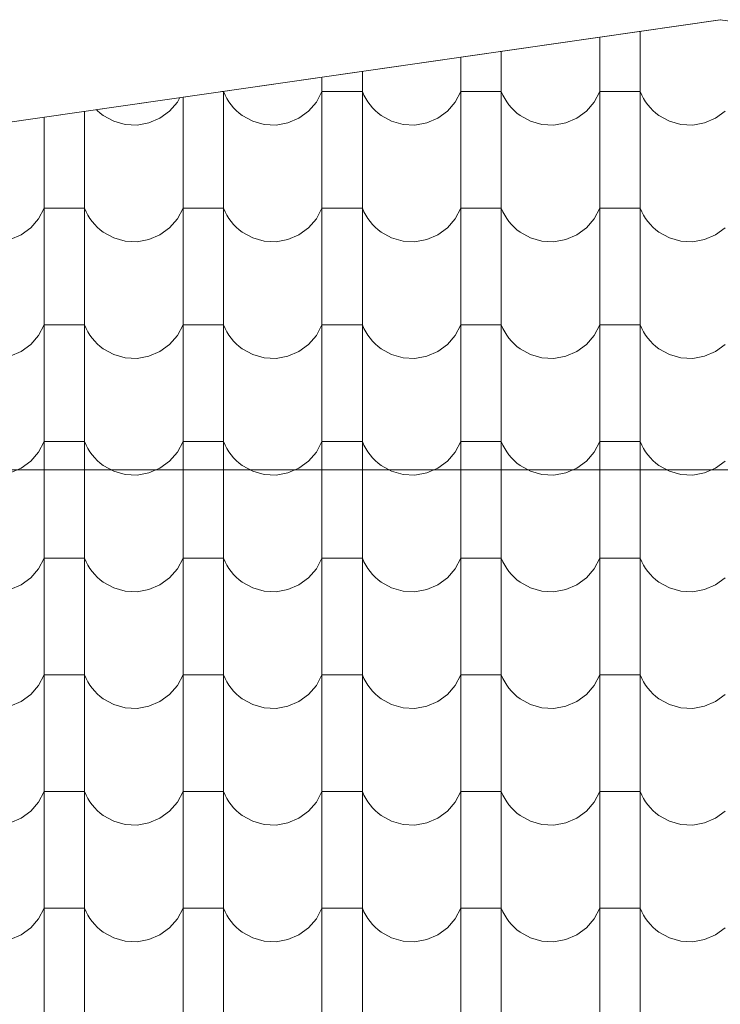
# Model space of a CAD drawing. Header units: millimetres. Extents: x -68772 to 137055, y -73300 to 19650.
# Tile 100 of 212: x 69858 to 70940, y -60535 to -59016. Entities that reach past the tile are written whole.
import ezdxf

# ---------------------------------------------------------------- set-up
doc = ezdxf.new("R2010")
doc.units = ezdxf.units.MM
doc.header["$MEASUREMENT"] = 0
for name, color, linetype, lineweight in [('Nowe_440-K Belki_Nr_pióra__1', 7, 'Continuous', 18), ('Nowe_810-G Ogólne_Nr_pióra__1', 7, 'Continuous', 18), ('Nowe_810-G Ogólne_Nr_pióra__26', 13, 'Continuous', 18)]:
    doc.layers.add(name, color=color, linetype=linetype, lineweight=lineweight)

# ---------------------------------------------------------------- blocks, each defined once
blk = doc.blocks.new('*X52')
at = {"layer": 'Nowe_810-G Ogólne_Nr_pióra__26', "color": 13, "linetype": 'Continuous', "lineweight": 18}
for p, q in [((70753.8, -59042.5), (70753.8, -59056.4)), ((70816.2, -59033.5), (70816.2, -59056.4)), ((70753.8, -59056.4), (70753.8, -59236.4)), ((70816.2, -59056.4), (70816.2, -59236.4)), ((70539.3, -59073.4), (70539.3, -59236.4)), ((70601.7, -59064.4), (70601.7, -59236.4)), ((70324.8, -59104.3), (70324.8, -59236.4)), ((70387.2, -59095.3), (70387.2, -59236.4)), ((70101.6, -59142.9), (70105.3, -59136)), ((70110.3, -59135.3), (70110.3, -59236.4)), ((70172.7, -59126.6), (70170.1, -59126.6)), ((70172.7, -59126.3), (70172.7, -59236.4)), ((70172.7, -59126.6), (70175.1, -59132.1)), ((70175.1, -59132.1), (70177.9, -59137.3)), ((70177.9, -59137.3), (70181, -59142.3)), ((70316.1, -59142.9), (70324.8, -59126.6)), ((70356, -59126.6), (70324.8, -59126.6)), ((70387.2, -59126.6), (70356, -59126.6)), ((70387.2, -59126.6), (70389.6, -59132.1)), ((70389.6, -59132.1), (70392.4, -59137.3)), ((70392.4, -59137.3), (70395.5, -59142.3)), ((70530.6, -59142.9), (70539.3, -59126.6)), ((70570.5, -59126.6), (70539.3, -59126.6)), ((70601.7, -59126.6), (70570.5, -59126.6)), ((70601.7, -59126.6), (70604.1, -59132.1)), ((70604.1, -59132.1), (70606.9, -59137.3)), ((70606.9, -59137.3), (70610, -59142.3)), ((70745.1, -59142.9), (70753.8, -59126.6)), ((70785, -59126.6), (70753.8, -59126.6)), ((70816.2, -59126.6), (70785, -59126.6)), ((70816.2, -59126.6), (70818.6, -59132.1)), ((70818.6, -59132.1), (70821.4, -59137.3)), ((70821.4, -59137.3), (70824.5, -59142.3)), ((69976.6, -59154.5), (69977.9, -59155.9)), ((70089.5, -59156.9), (70101.6, -59142.9)), ((70181, -59142.3), (70184.5, -59147.1)), ((70184.5, -59147.1), (70188.3, -59151.6)), ((70188.3, -59151.6), (70192.4, -59155.9)), ((70304, -59156.9), (70316.1, -59142.9)), ((70395.5, -59142.3), (70399, -59147.1)), ((70399, -59147.1), (70402.8, -59151.6)), ((70402.8, -59151.6), (70406.9, -59155.9)), ((70518.5, -59156.9), (70530.6, -59142.9)), ((70610, -59142.3), (70613.5, -59147.1)), ((70613.5, -59147.1), (70617.3, -59151.6)), ((70617.3, -59151.6), (70621.4, -59155.9)), ((70733, -59156.9), (70745.1, -59142.9)), ((70824.5, -59142.3), (70828, -59147.1)), ((70828, -59147.1), (70831.8, -59151.6)), ((70831.8, -59151.6), (70835.9, -59155.9)), ((69895.8, -59166.2), (69895.8, -59236.4)), ((69958.2, -59157.2), (69958.2, -59236.4)), ((69977.9, -59155.9), (69982.4, -59159.8)), ((69982.4, -59159.8), (69987.1, -59163.4)), ((69987.1, -59163.4), (70003.3, -59172.3)), ((70057.6, -59175), (70074.6, -59167.7)), ((70074.6, -59167.7), (70089.5, -59156.9)), ((70192.4, -59155.9), (70196.9, -59159.8)), ((70196.9, -59159.8), (70201.6, -59163.4)), ((70201.6, -59163.4), (70217.8, -59172.3)), ((70272.1, -59175), (70289.1, -59167.7)), ((70289.1, -59167.7), (70304, -59156.9)), ((70406.9, -59155.9), (70411.4, -59159.8)), ((70411.4, -59159.8), (70416.1, -59163.4)), ((70416.1, -59163.4), (70432.3, -59172.3)), ((70486.6, -59175), (70503.6, -59167.7)), ((70503.6, -59167.7), (70518.5, -59156.9)), ((70621.4, -59155.9), (70625.9, -59159.8)), ((70625.9, -59159.8), (70630.6, -59163.4)), ((70630.6, -59163.4), (70646.8, -59172.3)), ((70701.1, -59175), (70718.1, -59167.7)), ((70718.1, -59167.7), (70733, -59156.9)), ((70835.9, -59155.9), (70840.4, -59159.8)), ((70840.4, -59159.8), (70845.1, -59163.4)), ((70845.1, -59163.4), (70861.3, -59172.3)), ((70915.6, -59175), (70932.6, -59167.7)), ((70932.6, -59167.7), (70947.5, -59156.9)), ((70003.3, -59172.3), (70021, -59177.3)), ((70021, -59177.3), (70039.4, -59178.2)), ((70039.4, -59178.2), (70057.6, -59175)), ((70217.8, -59172.3), (70235.5, -59177.3)), ((70235.5, -59177.3), (70253.9, -59178.2)), ((70253.9, -59178.2), (70272.1, -59175)), ((70432.3, -59172.3), (70450, -59177.3)), ((70450, -59177.3), (70468.4, -59178.2)), ((70468.4, -59178.2), (70486.6, -59175)), ((70646.8, -59172.3), (70664.5, -59177.3)), ((70664.5, -59177.3), (70682.9, -59178.2)), ((70682.9, -59178.2), (70701.1, -59175)), ((70861.3, -59172.3), (70879, -59177.3)), ((70879, -59177.3), (70897.4, -59178.2)), ((70897.4, -59178.2), (70915.6, -59175)), ((69895.8, -59236.4), (69895.8, -59416.5)), ((69958.2, -59236.4), (69958.2, -59416.5)), ((70110.3, -59236.4), (70110.3, -59416.5)), ((70172.7, -59236.4), (70172.7, -59416.5)), ((70324.8, -59236.4), (70324.8, -59416.5)), ((70387.2, -59236.4), (70387.2, -59416.5)), ((70539.3, -59236.4), (70539.3, -59416.5)), ((70601.7, -59236.4), (70601.7, -59416.5)), ((70753.8, -59236.4), (70753.8, -59416.5)), ((70816.2, -59236.4), (70816.2, -59416.5)), ((69887.1, -59323), (69895.8, -59306.7)), ((69927, -59306.7), (69895.8, -59306.7)), ((69958.2, -59306.7), (69927, -59306.7)), ((69958.2, -59306.7), (69960.6, -59312.1)), ((69960.6, -59312.1), (69963.4, -59317.4)), ((69963.4, -59317.4), (69966.5, -59322.4)), ((70101.6, -59323), (70110.3, -59306.7)), ((70141.5, -59306.7), (70110.3, -59306.7)), ((70172.7, -59306.7), (70141.5, -59306.7)), ((70172.7, -59306.7), (70175.1, -59312.1)), ((70175.1, -59312.1), (70177.9, -59317.4)), ((70177.9, -59317.4), (70181, -59322.4)), ((70316.1, -59323), (70324.8, -59306.7)), ((70356, -59306.7), (70324.8, -59306.7)), ((70387.2, -59306.7), (70356, -59306.7)), ((70387.2, -59306.7), (70389.6, -59312.1)), ((70389.6, -59312.1), (70392.4, -59317.4)), ((70392.4, -59317.4), (70395.5, -59322.4)), ((70530.6, -59323), (70539.3, -59306.7)), ((70570.5, -59306.7), (70539.3, -59306.7)), ((70601.7, -59306.7), (70570.5, -59306.7)), ((70601.7, -59306.7), (70604.1, -59312.1)), ((70604.1, -59312.1), (70606.9, -59317.4)), ((70606.9, -59317.4), (70610, -59322.4)), ((70745.1, -59323), (70753.8, -59306.7)), ((70785, -59306.7), (70753.8, -59306.7)), ((70816.2, -59306.7), (70785, -59306.7)), ((70816.2, -59306.7), (70818.6, -59312.1)), ((70818.6, -59312.1), (70821.4, -59317.4)), ((70821.4, -59317.4), (70824.5, -59322.4)), ((69875, -59336.9), (69887.1, -59323)), ((69966.5, -59322.4), (69970, -59327.2)), ((69970, -59327.2), (69973.8, -59331.7)), ((69973.8, -59331.7), (69977.9, -59335.9)), ((69977.9, -59335.9), (69982.4, -59339.8)), ((70089.5, -59336.9), (70101.6, -59323)), ((70181, -59322.4), (70184.5, -59327.2)), ((70184.5, -59327.2), (70188.3, -59331.7)), ((70188.3, -59331.7), (70192.4, -59335.9)), ((70192.4, -59335.9), (70196.9, -59339.8)), ((70304, -59336.9), (70316.1, -59323)), ((70395.5, -59322.4), (70399, -59327.2)), ((70399, -59327.2), (70402.8, -59331.7)), ((70402.8, -59331.7), (70406.9, -59335.9)), ((70406.9, -59335.9), (70411.4, -59339.8)), ((70518.5, -59336.9), (70530.6, -59323)), ((70610, -59322.4), (70613.5, -59327.2)), ((70613.5, -59327.2), (70617.3, -59331.7)), ((70617.3, -59331.7), (70621.4, -59335.9)), ((70621.4, -59335.9), (70625.9, -59339.8)), ((70733, -59336.9), (70745.1, -59323)), ((70824.5, -59322.4), (70828, -59327.2)), ((70828, -59327.2), (70831.8, -59331.7)), ((70831.8, -59331.7), (70835.9, -59335.9)), ((70835.9, -59335.9), (70840.4, -59339.8)), ((69843.1, -59355), (69860.1, -59347.8)), ((69860.1, -59347.8), (69875, -59336.9)), ((69982.4, -59339.8), (69987.1, -59343.4)), ((69987.1, -59343.4), (70003.3, -59352.3)), ((70057.6, -59355), (70074.6, -59347.8)), ((70074.6, -59347.8), (70089.5, -59336.9)), ((70196.9, -59339.8), (70201.6, -59343.4)), ((70201.6, -59343.4), (70217.8, -59352.3)), ((70272.1, -59355), (70289.1, -59347.8)), ((70289.1, -59347.8), (70304, -59336.9)), ((70411.4, -59339.8), (70416.1, -59343.4)), ((70416.1, -59343.4), (70432.3, -59352.3)), ((70486.6, -59355), (70503.6, -59347.8)), ((70503.6, -59347.8), (70518.5, -59336.9)), ((70625.9, -59339.8), (70630.6, -59343.4)), ((70630.6, -59343.4), (70646.8, -59352.3)), ((70701.1, -59355), (70718.1, -59347.8)), ((70718.1, -59347.8), (70733, -59336.9)), ((70840.4, -59339.8), (70845.1, -59343.4)), ((70845.1, -59343.4), (70861.3, -59352.3)), ((70915.6, -59355), (70932.6, -59347.8)), ((70932.6, -59347.8), (70947.5, -59336.9)), ((70003.3, -59352.3), (70021, -59357.3)), ((70021, -59357.3), (70039.4, -59358.3)), ((70039.4, -59358.3), (70057.6, -59355)), ((70217.8, -59352.3), (70235.5, -59357.3)), ((70235.5, -59357.3), (70253.9, -59358.3)), ((70253.9, -59358.3), (70272.1, -59355)), ((70432.3, -59352.3), (70450, -59357.3)), ((70450, -59357.3), (70468.4, -59358.3)), ((70468.4, -59358.3), (70486.6, -59355)), ((70646.8, -59352.3), (70664.5, -59357.3)), ((70664.5, -59357.3), (70682.9, -59358.3)), ((70682.9, -59358.3), (70701.1, -59355)), ((70861.3, -59352.3), (70879, -59357.3)), ((70879, -59357.3), (70897.4, -59358.3)), ((70897.4, -59358.3), (70915.6, -59355)), ((69895.8, -59416.5), (69895.8, -59596.6)), ((69958.2, -59416.5), (69958.2, -59596.6)), ((70110.3, -59416.5), (70110.3, -59596.6)), ((70172.7, -59416.5), (70172.7, -59596.6)), ((70324.8, -59416.5), (70324.8, -59596.6)), ((70387.2, -59416.5), (70387.2, -59596.6)), ((70539.3, -59416.5), (70539.3, -59596.6)), ((70601.7, -59416.5), (70601.7, -59596.6)), ((70753.8, -59416.5), (70753.8, -59596.6)), ((70816.2, -59416.5), (70816.2, -59596.6)), ((69887.1, -59503), (69895.8, -59486.7)), ((69927, -59486.7), (69895.8, -59486.7)), ((69958.2, -59486.7), (69927, -59486.7)), ((69958.2, -59486.7), (69960.6, -59492.2)), ((70101.6, -59503), (70110.3, -59486.7)), ((70141.5, -59486.7), (70110.3, -59486.7)), ((70172.7, -59486.7), (70141.5, -59486.7)), ((70172.7, -59486.7), (70175.1, -59492.2)), ((70316.1, -59503), (70324.8, -59486.7)), ((70356, -59486.7), (70324.8, -59486.7)), ((70387.2, -59486.7), (70356, -59486.7)), ((70387.2, -59486.7), (70389.6, -59492.2)), ((70530.6, -59503), (70539.3, -59486.7)), ((70570.5, -59486.7), (70539.3, -59486.7)), ((70601.7, -59486.7), (70570.5, -59486.7)), ((70601.7, -59486.7), (70604.1, -59492.2)), ((70745.1, -59503), (70753.8, -59486.7)), ((70785, -59486.7), (70753.8, -59486.7)), ((70816.2, -59486.7), (70785, -59486.7)), ((70816.2, -59486.7), (70818.6, -59492.2)), ((69875, -59517), (69887.1, -59503)), ((69960.6, -59492.2), (69963.4, -59497.4)), ((69963.4, -59497.4), (69966.5, -59502.4)), ((69966.5, -59502.4), (69970, -59507.2)), ((70089.5, -59517), (70101.6, -59503)), ((70175.1, -59492.2), (70177.9, -59497.4)), ((70177.9, -59497.4), (70181, -59502.4)), ((70181, -59502.4), (70184.5, -59507.2)), ((70304, -59517), (70316.1, -59503)), ((70389.6, -59492.2), (70392.4, -59497.4)), ((70392.4, -59497.4), (70395.5, -59502.4)), ((70395.5, -59502.4), (70399, -59507.2)), ((70518.5, -59517), (70530.6, -59503)), ((70604.1, -59492.2), (70606.9, -59497.4)), ((70606.9, -59497.4), (70610, -59502.4)), ((70610, -59502.4), (70613.5, -59507.2)), ((70733, -59517), (70745.1, -59503)), ((70818.6, -59492.2), (70821.4, -59497.4)), ((70821.4, -59497.4), (70824.5, -59502.4)), ((70824.5, -59502.4), (70828, -59507.2)), ((69860.1, -59527.8), (69875, -59517)), ((69970, -59507.2), (69973.8, -59511.7)), ((69973.8, -59511.7), (69977.9, -59516)), ((69977.9, -59516), (69982.4, -59519.9)), ((70074.6, -59527.8), (70089.5, -59517)), ((70184.5, -59507.2), (70188.3, -59511.7)), ((70188.3, -59511.7), (70192.4, -59516)), ((70192.4, -59516), (70196.9, -59519.9)), ((70289.1, -59527.8), (70304, -59517)), ((70399, -59507.2), (70402.8, -59511.7)), ((70402.8, -59511.7), (70406.9, -59516)), ((70406.9, -59516), (70411.4, -59519.9)), ((70503.6, -59527.8), (70518.5, -59517)), ((70613.5, -59507.2), (70617.3, -59511.7)), ((70617.3, -59511.7), (70621.4, -59516)), ((70621.4, -59516), (70625.9, -59519.9)), ((70718.1, -59527.8), (70733, -59517)), ((70828, -59507.2), (70831.8, -59511.7)), ((70831.8, -59511.7), (70835.9, -59516)), ((70835.9, -59516), (70840.4, -59519.9)), ((70932.6, -59527.8), (70947.5, -59517)), ((69843.1, -59535.1), (69860.1, -59527.8)), ((69982.4, -59519.9), (69987.1, -59523.5)), ((69987.1, -59523.5), (70003.3, -59532.4)), ((70003.3, -59532.4), (70021, -59537.4)), ((70057.6, -59535.1), (70074.6, -59527.8)), ((70196.9, -59519.9), (70201.6, -59523.5)), ((70201.6, -59523.5), (70217.8, -59532.4)), ((70217.8, -59532.4), (70235.5, -59537.4)), ((70272.1, -59535.1), (70289.1, -59527.8)), ((70411.4, -59519.9), (70416.1, -59523.5)), ((70416.1, -59523.5), (70432.3, -59532.4)), ((70432.3, -59532.4), (70450, -59537.4)), ((70486.6, -59535.1), (70503.6, -59527.8)), ((70625.9, -59519.9), (70630.6, -59523.5)), ((70630.6, -59523.5), (70646.8, -59532.4)), ((70646.8, -59532.4), (70664.5, -59537.4)), ((70701.1, -59535.1), (70718.1, -59527.8)), ((70840.4, -59519.9), (70845.1, -59523.5)), ((70845.1, -59523.5), (70861.3, -59532.4)), ((70861.3, -59532.4), (70879, -59537.4)), ((70915.6, -59535.1), (70932.6, -59527.8)), ((70021, -59537.4), (70039.4, -59538.3)), ((70039.4, -59538.3), (70057.6, -59535.1)), ((70235.5, -59537.4), (70253.9, -59538.3)), ((70253.9, -59538.3), (70272.1, -59535.1)), ((70450, -59537.4), (70468.4, -59538.3)), ((70468.4, -59538.3), (70486.6, -59535.1)), ((70664.5, -59537.4), (70682.9, -59538.3)), ((70682.9, -59538.3), (70701.1, -59535.1)), ((70879, -59537.4), (70897.4, -59538.3)), ((70897.4, -59538.3), (70915.6, -59535.1)), ((69895.8, -59596.6), (69895.8, -59776.6)), ((69958.2, -59596.6), (69958.2, -59776.6)), ((70110.3, -59596.6), (70110.3, -59776.6)), ((70172.7, -59596.6), (70172.7, -59776.6)), ((70324.8, -59596.6), (70324.8, -59776.6)), ((70387.2, -59596.6), (70387.2, -59776.6)), ((70539.3, -59596.6), (70539.3, -59776.6)), ((70601.7, -59596.6), (70601.7, -59776.6)), ((70753.8, -59596.6), (70753.8, -59776.6)), ((70816.2, -59596.6), (70816.2, -59776.6)), ((69887.1, -59683.1), (69895.8, -59666.8)), ((69927, -59666.8), (69895.8, -59666.8)), ((69958.2, -59666.8), (69927, -59666.8)), ((69958.2, -59666.8), (69960.6, -59672.2)), ((70101.6, -59683.1), (70110.3, -59666.8)), ((70141.5, -59666.8), (70110.3, -59666.8)), ((70172.7, -59666.8), (70141.5, -59666.8)), ((70172.7, -59666.8), (70175.1, -59672.2)), ((70316.1, -59683.1), (70324.8, -59666.8)), ((70356, -59666.8), (70324.8, -59666.8)), ((70387.2, -59666.8), (70356, -59666.8)), ((70387.2, -59666.8), (70389.6, -59672.2)), ((70530.6, -59683.1), (70539.3, -59666.8)), ((70570.5, -59666.8), (70539.3, -59666.8)), ((70601.7, -59666.8), (70570.5, -59666.8)), ((70601.7, -59666.8), (70604.1, -59672.2)), ((70745.1, -59683.1), (70753.8, -59666.8)), ((70785, -59666.8), (70753.8, -59666.8)), ((70816.2, -59666.8), (70785, -59666.8)), ((70816.2, -59666.8), (70818.6, -59672.2)), ((69875, -59697), (69887.1, -59683.1)), ((69960.6, -59672.2), (69963.4, -59677.5)), ((69963.4, -59677.5), (69966.5, -59682.5)), ((69966.5, -59682.5), (69970, -59687.3)), ((70089.5, -59697), (70101.6, -59683.1)), ((70175.1, -59672.2), (70177.9, -59677.5)), ((70177.9, -59677.5), (70181, -59682.5)), ((70181, -59682.5), (70184.5, -59687.3)), ((70304, -59697), (70316.1, -59683.1)), ((70389.6, -59672.2), (70392.4, -59677.5)), ((70392.4, -59677.5), (70395.5, -59682.5)), ((70395.5, -59682.5), (70399, -59687.3)), ((70518.5, -59697), (70530.6, -59683.1)), ((70604.1, -59672.2), (70606.9, -59677.5)), ((70606.9, -59677.5), (70610, -59682.5)), ((70610, -59682.5), (70613.5, -59687.3)), ((70733, -59697), (70745.1, -59683.1)), ((70818.6, -59672.2), (70821.4, -59677.5)), ((70821.4, -59677.5), (70824.5, -59682.5)), ((70824.5, -59682.5), (70828, -59687.3)), ((69860.1, -59707.9), (69875, -59697)), ((69970, -59687.3), (69973.8, -59691.8)), ((69973.8, -59691.8), (69977.9, -59696)), ((69977.9, -59696), (69982.4, -59699.9)), ((69982.4, -59699.9), (69987.1, -59703.5)), ((70074.6, -59707.9), (70089.5, -59697)), ((70184.5, -59687.3), (70188.3, -59691.8)), ((70188.3, -59691.8), (70192.4, -59696)), ((70192.4, -59696), (70196.9, -59699.9)), ((70196.9, -59699.9), (70201.6, -59703.5)), ((70289.1, -59707.9), (70304, -59697)), ((70399, -59687.3), (70402.8, -59691.8)), ((70402.8, -59691.8), (70406.9, -59696)), ((70406.9, -59696), (70411.4, -59699.9)), ((70411.4, -59699.9), (70416.1, -59703.5)), ((70503.6, -59707.9), (70518.5, -59697)), ((70613.5, -59687.3), (70617.3, -59691.8)), ((70617.3, -59691.8), (70621.4, -59696)), ((70621.4, -59696), (70625.9, -59699.9)), ((70625.9, -59699.9), (70630.6, -59703.5)), ((70718.1, -59707.9), (70733, -59697)), ((70828, -59687.3), (70831.8, -59691.8)), ((70831.8, -59691.8), (70835.9, -59696)), ((70835.9, -59696), (70840.4, -59699.9)), ((70840.4, -59699.9), (70845.1, -59703.5)), ((70932.6, -59707.9), (70947.5, -59697)), ((69843.1, -59715.1), (69860.1, -59707.9)), ((69987.1, -59703.5), (70003.3, -59712.4)), ((70003.3, -59712.4), (70021, -59717.4)), ((70039.4, -59718.4), (70057.6, -59715.1)), ((70057.6, -59715.1), (70074.6, -59707.9)), ((70201.6, -59703.5), (70217.8, -59712.4)), ((70217.8, -59712.4), (70235.5, -59717.4)), ((70253.9, -59718.4), (70272.1, -59715.1)), ((70272.1, -59715.1), (70289.1, -59707.9)), ((70416.1, -59703.5), (70432.3, -59712.4)), ((70432.3, -59712.4), (70450, -59717.4)), ((70468.4, -59718.4), (70486.6, -59715.1)), ((70486.6, -59715.1), (70503.6, -59707.9)), ((70630.6, -59703.5), (70646.8, -59712.4)), ((70646.8, -59712.4), (70664.5, -59717.4)), ((70682.9, -59718.4), (70701.1, -59715.1)), ((70701.1, -59715.1), (70718.1, -59707.9)), ((70845.1, -59703.5), (70861.3, -59712.4)), ((70861.3, -59712.4), (70879, -59717.4)), ((70897.4, -59718.4), (70915.6, -59715.1)), ((70915.6, -59715.1), (70932.6, -59707.9)), ((70021, -59717.4), (70039.4, -59718.4)), ((70235.5, -59717.4), (70253.9, -59718.4)), ((70450, -59717.4), (70468.4, -59718.4)), ((70664.5, -59717.4), (70682.9, -59718.4)), ((70879, -59717.4), (70897.4, -59718.4)), ((69895.8, -59776.6), (69895.8, -59956.6)), ((69958.2, -59776.6), (69958.2, -59956.6)), ((70110.3, -59776.6), (70110.3, -59956.6)), ((70172.7, -59776.6), (70172.7, -59956.6)), ((70324.8, -59776.6), (70324.8, -59956.6)), ((70387.2, -59776.6), (70387.2, -59956.6)), ((70539.3, -59776.6), (70539.3, -59956.6)), ((70601.7, -59776.6), (70601.7, -59956.6)), ((70753.8, -59776.6), (70753.8, -59956.6)), ((70816.2, -59776.6), (70816.2, -59956.6)), ((69887.1, -59863.1), (69895.8, -59846.8)), ((69927, -59846.8), (69895.8, -59846.8)), ((69958.2, -59846.8), (69927, -59846.8)), ((69958.2, -59846.8), (69960.6, -59852.3)), ((69960.6, -59852.3), (69963.4, -59857.5)), ((70101.6, -59863.1), (70110.3, -59846.8)), ((70141.5, -59846.8), (70110.3, -59846.8)), ((70172.7, -59846.8), (70141.5, -59846.8)), ((70172.7, -59846.8), (70175.1, -59852.3)), ((70175.1, -59852.3), (70177.9, -59857.5)), ((70316.1, -59863.1), (70324.8, -59846.8)), ((70356, -59846.8), (70324.8, -59846.8)), ((70387.2, -59846.8), (70356, -59846.8)), ((70387.2, -59846.8), (70389.6, -59852.3)), ((70389.6, -59852.3), (70392.4, -59857.5)), ((70530.6, -59863.1), (70539.3, -59846.8)), ((70570.5, -59846.8), (70539.3, -59846.8)), ((70601.7, -59846.8), (70570.5, -59846.8)), ((70601.7, -59846.8), (70604.1, -59852.3)), ((70604.1, -59852.3), (70606.9, -59857.5)), ((70745.1, -59863.1), (70753.8, -59846.8)), ((70785, -59846.8), (70753.8, -59846.8)), ((70816.2, -59846.8), (70785, -59846.8)), ((70816.2, -59846.8), (70818.6, -59852.3)), ((70818.6, -59852.3), (70821.4, -59857.5)), ((69875, -59877.1), (69887.1, -59863.1)), ((69963.4, -59857.5), (69966.5, -59862.5)), ((69966.5, -59862.5), (69970, -59867.3)), ((69970, -59867.3), (69973.8, -59871.8)), ((70089.5, -59877.1), (70101.6, -59863.1)), ((70177.9, -59857.5), (70181, -59862.5)), ((70181, -59862.5), (70184.5, -59867.3)), ((70184.5, -59867.3), (70188.3, -59871.8)), ((70304, -59877.1), (70316.1, -59863.1)), ((70392.4, -59857.5), (70395.5, -59862.5)), ((70395.5, -59862.5), (70399, -59867.3)), ((70399, -59867.3), (70402.8, -59871.8)), ((70518.5, -59877.1), (70530.6, -59863.1)), ((70606.9, -59857.5), (70610, -59862.5)), ((70610, -59862.5), (70613.5, -59867.3)), ((70613.5, -59867.3), (70617.3, -59871.8)), ((70733, -59877.1), (70745.1, -59863.1)), ((70821.4, -59857.5), (70824.5, -59862.5)), ((70824.5, -59862.5), (70828, -59867.3)), ((70828, -59867.3), (70831.8, -59871.8)), ((69860.1, -59887.9), (69875, -59877.1)), ((69973.8, -59871.8), (69977.9, -59876.1)), ((69977.9, -59876.1), (69982.4, -59880)), ((69982.4, -59880), (69987.1, -59883.6)), ((69987.1, -59883.6), (70003.3, -59892.5)), ((70074.6, -59887.9), (70089.5, -59877.1)), ((70188.3, -59871.8), (70192.4, -59876.1)), ((70192.4, -59876.1), (70196.9, -59880)), ((70196.9, -59880), (70201.6, -59883.6)), ((70201.6, -59883.6), (70217.8, -59892.5)), ((70289.1, -59887.9), (70304, -59877.1)), ((70402.8, -59871.8), (70406.9, -59876.1)), ((70406.9, -59876.1), (70411.4, -59880)), ((70411.4, -59880), (70416.1, -59883.6)), ((70416.1, -59883.6), (70432.3, -59892.5)), ((70503.6, -59887.9), (70518.5, -59877.1)), ((70617.3, -59871.8), (70621.4, -59876.1)), ((70621.4, -59876.1), (70625.9, -59880)), ((70625.9, -59880), (70630.6, -59883.6)), ((70630.6, -59883.6), (70646.8, -59892.5)), ((70718.1, -59887.9), (70733, -59877.1)), ((70831.8, -59871.8), (70835.9, -59876.1)), ((70835.9, -59876.1), (70840.4, -59880)), ((70840.4, -59880), (70845.1, -59883.6)), ((70845.1, -59883.6), (70861.3, -59892.5)), ((70932.6, -59887.9), (70947.5, -59877.1)), ((69843.1, -59895.2), (69860.1, -59887.9)), ((70003.3, -59892.5), (70021, -59897.5)), ((70021, -59897.5), (70039.4, -59898.4)), ((70039.4, -59898.4), (70057.6, -59895.2)), ((70057.6, -59895.2), (70074.6, -59887.9)), ((70217.8, -59892.5), (70235.5, -59897.5)), ((70235.5, -59897.5), (70253.9, -59898.4)), ((70253.9, -59898.4), (70272.1, -59895.2)), ((70272.1, -59895.2), (70289.1, -59887.9)), ((70432.3, -59892.5), (70450, -59897.5)), ((70450, -59897.5), (70468.4, -59898.4)), ((70468.4, -59898.4), (70486.6, -59895.2)), ((70486.6, -59895.2), (70503.6, -59887.9)), ((70646.8, -59892.5), (70664.5, -59897.5)), ((70664.5, -59897.5), (70682.9, -59898.4)), ((70682.9, -59898.4), (70701.1, -59895.2)), ((70701.1, -59895.2), (70718.1, -59887.9)), ((70861.3, -59892.5), (70879, -59897.5)), ((70879, -59897.5), (70897.4, -59898.4)), ((70897.4, -59898.4), (70915.6, -59895.2)), ((70915.6, -59895.2), (70932.6, -59887.9)), ((69895.8, -59956.6), (69895.8, -60136.7)), ((69958.2, -59956.6), (69958.2, -60136.7)), ((70110.3, -59956.6), (70110.3, -60136.7)), ((70172.7, -59956.6), (70172.7, -60136.7)), ((70324.8, -59956.6), (70324.8, -60136.7)), ((70387.2, -59956.6), (70387.2, -60136.7)), ((70539.3, -59956.6), (70539.3, -60136.7)), ((70601.7, -59956.6), (70601.7, -60136.7)), ((70753.8, -59956.6), (70753.8, -60136.7)), ((70816.2, -59956.6), (70816.2, -60136.7)), ((69887.1, -60043.2), (69895.8, -60026.9)), ((69927, -60026.9), (69895.8, -60026.9)), ((69958.2, -60026.9), (69927, -60026.9)), ((69958.2, -60026.9), (69960.6, -60032.3)), ((69960.6, -60032.3), (69963.4, -60037.6)), ((70101.6, -60043.2), (70110.3, -60026.9)), ((70141.5, -60026.9), (70110.3, -60026.9)), ((70172.7, -60026.9), (70141.5, -60026.9)), ((70172.7, -60026.9), (70175.1, -60032.3)), ((70175.1, -60032.3), (70177.9, -60037.6)), ((70316.1, -60043.2), (70324.8, -60026.9)), ((70356, -60026.9), (70324.8, -60026.9)), ((70387.2, -60026.9), (70356, -60026.9)), ((70387.2, -60026.9), (70389.6, -60032.3)), ((70389.6, -60032.3), (70392.4, -60037.6)), ((70530.6, -60043.2), (70539.3, -60026.9)), ((70570.5, -60026.9), (70539.3, -60026.9)), ((70601.7, -60026.9), (70570.5, -60026.9)), ((70601.7, -60026.9), (70604.1, -60032.3)), ((70604.1, -60032.3), (70606.9, -60037.6)), ((70745.1, -60043.2), (70753.8, -60026.9)), ((70785, -60026.9), (70753.8, -60026.9)), ((70816.2, -60026.9), (70785, -60026.9)), ((70816.2, -60026.9), (70818.6, -60032.3)), ((70818.6, -60032.3), (70821.4, -60037.6)), ((69875, -60057.1), (69887.1, -60043.2)), ((69963.4, -60037.6), (69966.5, -60042.6)), ((69966.5, -60042.6), (69970, -60047.4)), ((69970, -60047.4), (69973.8, -60051.9)), ((70089.5, -60057.1), (70101.6, -60043.2)), ((70177.9, -60037.6), (70181, -60042.6)), ((70181, -60042.6), (70184.5, -60047.4)), ((70184.5, -60047.4), (70188.3, -60051.9)), ((70304, -60057.1), (70316.1, -60043.2)), ((70392.4, -60037.6), (70395.5, -60042.6)), ((70395.5, -60042.6), (70399, -60047.4)), ((70399, -60047.4), (70402.8, -60051.9)), ((70518.5, -60057.1), (70530.6, -60043.2)), ((70606.9, -60037.6), (70610, -60042.6)), ((70610, -60042.6), (70613.5, -60047.4)), ((70613.5, -60047.4), (70617.3, -60051.9)), ((70733, -60057.1), (70745.1, -60043.2)), ((70821.4, -60037.6), (70824.5, -60042.6)), ((70824.5, -60042.6), (70828, -60047.4)), ((70828, -60047.4), (70831.8, -60051.9)), ((69860.1, -60068), (69875, -60057.1)), ((69973.8, -60051.9), (69977.9, -60056.1)), ((69977.9, -60056.1), (69982.4, -60060)), ((69982.4, -60060), (69987.1, -60063.6)), ((69987.1, -60063.6), (70003.3, -60072.5)), ((70074.6, -60068), (70089.5, -60057.1)), ((70188.3, -60051.9), (70192.4, -60056.1)), ((70192.4, -60056.1), (70196.9, -60060)), ((70196.9, -60060), (70201.6, -60063.6)), ((70201.6, -60063.6), (70217.8, -60072.5)), ((70289.1, -60068), (70304, -60057.1)), ((70402.8, -60051.9), (70406.9, -60056.1)), ((70406.9, -60056.1), (70411.4, -60060)), ((70411.4, -60060), (70416.1, -60063.6)), ((70416.1, -60063.6), (70432.3, -60072.5)), ((70503.6, -60068), (70518.5, -60057.1)), ((70617.3, -60051.9), (70621.4, -60056.1)), ((70621.4, -60056.1), (70625.9, -60060)), ((70625.9, -60060), (70630.6, -60063.6)), ((70630.6, -60063.6), (70646.8, -60072.5)), ((70718.1, -60068), (70733, -60057.1)), ((70831.8, -60051.9), (70835.9, -60056.1)), ((70835.9, -60056.1), (70840.4, -60060)), ((70840.4, -60060), (70845.1, -60063.6)), ((70845.1, -60063.6), (70861.3, -60072.5)), ((70932.6, -60068), (70947.5, -60057.1)), ((69843.1, -60075.2), (69860.1, -60068)), ((70003.3, -60072.5), (70021, -60077.5)), ((70021, -60077.5), (70039.4, -60078.5)), ((70039.4, -60078.5), (70057.6, -60075.2)), ((70057.6, -60075.2), (70074.6, -60068)), ((70217.8, -60072.5), (70235.5, -60077.5)), ((70235.5, -60077.5), (70253.9, -60078.5)), ((70253.9, -60078.5), (70272.1, -60075.2)), ((70272.1, -60075.2), (70289.1, -60068)), ((70432.3, -60072.5), (70450, -60077.5)), ((70450, -60077.5), (70468.4, -60078.5)), ((70468.4, -60078.5), (70486.6, -60075.2)), ((70486.6, -60075.2), (70503.6, -60068)), ((70646.8, -60072.5), (70664.5, -60077.5)), ((70664.5, -60077.5), (70682.9, -60078.5)), ((70682.9, -60078.5), (70701.1, -60075.2)), ((70701.1, -60075.2), (70718.1, -60068)), ((70861.3, -60072.5), (70879, -60077.5)), ((70879, -60077.5), (70897.4, -60078.5)), ((70897.4, -60078.5), (70915.6, -60075.2)), ((70915.6, -60075.2), (70932.6, -60068)), ((69895.8, -60136.7), (69895.8, -60316.8)), ((69958.2, -60136.7), (69958.2, -60316.8)), ((70110.3, -60136.7), (70110.3, -60316.8)), ((70172.7, -60136.7), (70172.7, -60316.8)), ((70324.8, -60136.7), (70324.8, -60316.8)), ((70387.2, -60136.7), (70387.2, -60316.8)), ((70539.3, -60136.7), (70539.3, -60316.8)), ((70601.7, -60136.7), (70601.7, -60316.8)), ((70753.8, -60136.7), (70753.8, -60316.8)), ((70816.2, -60136.7), (70816.2, -60316.8)), ((69887.1, -60223.2), (69895.8, -60206.9)), ((69927, -60206.9), (69895.8, -60206.9)), ((69958.2, -60206.9), (69927, -60206.9)), ((69958.2, -60206.9), (69960.6, -60212.4)), ((69960.6, -60212.4), (69963.4, -60217.6)), ((69963.4, -60217.6), (69966.5, -60222.6)), ((70101.6, -60223.2), (70110.3, -60206.9)), ((70141.5, -60206.9), (70110.3, -60206.9)), ((70172.7, -60206.9), (70141.5, -60206.9)), ((70172.7, -60206.9), (70175.1, -60212.4)), ((70175.1, -60212.4), (70177.9, -60217.6)), ((70177.9, -60217.6), (70181, -60222.6)), ((70316.1, -60223.2), (70324.8, -60206.9)), ((70356, -60206.9), (70324.8, -60206.9)), ((70387.2, -60206.9), (70356, -60206.9)), ((70387.2, -60206.9), (70389.6, -60212.4)), ((70389.6, -60212.4), (70392.4, -60217.6)), ((70392.4, -60217.6), (70395.5, -60222.6)), ((70530.6, -60223.2), (70539.3, -60206.9)), ((70570.5, -60206.9), (70539.3, -60206.9)), ((70601.7, -60206.9), (70570.5, -60206.9)), ((70601.7, -60206.9), (70604.1, -60212.4)), ((70604.1, -60212.4), (70606.9, -60217.6)), ((70606.9, -60217.6), (70610, -60222.6)), ((70745.1, -60223.2), (70753.8, -60206.9)), ((70785, -60206.9), (70753.8, -60206.9)), ((70816.2, -60206.9), (70785, -60206.9)), ((70816.2, -60206.9), (70818.6, -60212.4)), ((70818.6, -60212.4), (70821.4, -60217.6)), ((70821.4, -60217.6), (70824.5, -60222.6)), ((69875, -60237.2), (69887.1, -60223.2)), ((69966.5, -60222.6), (69970, -60227.4)), ((69970, -60227.4), (69973.8, -60231.9)), ((69973.8, -60231.9), (69977.9, -60236.2)), ((70089.5, -60237.2), (70101.6, -60223.2)), ((70181, -60222.6), (70184.5, -60227.4)), ((70184.5, -60227.4), (70188.3, -60231.9)), ((70188.3, -60231.9), (70192.4, -60236.2)), ((70304, -60237.2), (70316.1, -60223.2)), ((70395.5, -60222.6), (70399, -60227.4)), ((70399, -60227.4), (70402.8, -60231.9)), ((70402.8, -60231.9), (70406.9, -60236.2)), ((70518.5, -60237.2), (70530.6, -60223.2)), ((70610, -60222.6), (70613.5, -60227.4)), ((70613.5, -60227.4), (70617.3, -60231.9)), ((70617.3, -60231.9), (70621.4, -60236.2)), ((70733, -60237.2), (70745.1, -60223.2)), ((70824.5, -60222.6), (70828, -60227.4)), ((70828, -60227.4), (70831.8, -60231.9)), ((70831.8, -60231.9), (70835.9, -60236.2)), ((69843.1, -60255.3), (69860.1, -60248)), ((69860.1, -60248), (69875, -60237.2)), ((69977.9, -60236.2), (69982.4, -60240.1)), ((69982.4, -60240.1), (69987.1, -60243.7)), ((69987.1, -60243.7), (70003.3, -60252.6)), ((70057.6, -60255.3), (70074.6, -60248)), ((70074.6, -60248), (70089.5, -60237.2)), ((70192.4, -60236.2), (70196.9, -60240.1)), ((70196.9, -60240.1), (70201.6, -60243.7)), ((70201.6, -60243.7), (70217.8, -60252.6)), ((70272.1, -60255.3), (70289.1, -60248)), ((70289.1, -60248), (70304, -60237.2)), ((70406.9, -60236.2), (70411.4, -60240.1)), ((70411.4, -60240.1), (70416.1, -60243.7)), ((70416.1, -60243.7), (70432.3, -60252.6)), ((70486.6, -60255.3), (70503.6, -60248)), ((70503.6, -60248), (70518.5, -60237.2)), ((70621.4, -60236.2), (70625.9, -60240.1)), ((70625.9, -60240.1), (70630.6, -60243.7)), ((70630.6, -60243.7), (70646.8, -60252.6)), ((70701.1, -60255.3), (70718.1, -60248)), ((70718.1, -60248), (70733, -60237.2)), ((70835.9, -60236.2), (70840.4, -60240.1)), ((70840.4, -60240.1), (70845.1, -60243.7)), ((70845.1, -60243.7), (70861.3, -60252.6)), ((70915.6, -60255.3), (70932.6, -60248)), ((70932.6, -60248), (70947.5, -60237.2)), ((70003.3, -60252.6), (70021, -60257.6)), ((70021, -60257.6), (70039.4, -60258.5)), ((70039.4, -60258.5), (70057.6, -60255.3)), ((70217.8, -60252.6), (70235.5, -60257.6)), ((70235.5, -60257.6), (70253.9, -60258.5)), ((70253.9, -60258.5), (70272.1, -60255.3)), ((70432.3, -60252.6), (70450, -60257.6)), ((70450, -60257.6), (70468.4, -60258.5)), ((70468.4, -60258.5), (70486.6, -60255.3)), ((70646.8, -60252.6), (70664.5, -60257.6)), ((70664.5, -60257.6), (70682.9, -60258.5)), ((70682.9, -60258.5), (70701.1, -60255.3)), ((70861.3, -60252.6), (70879, -60257.6)), ((70879, -60257.6), (70897.4, -60258.5)), ((70897.4, -60258.5), (70915.6, -60255.3)), ((69895.8, -60316.8), (69895.8, -60496.8)), ((69958.2, -60316.8), (69958.2, -60496.8)), ((70110.3, -60316.8), (70110.3, -60496.8)), ((70172.7, -60316.8), (70172.7, -60496.8)), ((70324.8, -60316.8), (70324.8, -60496.8)), ((70387.2, -60316.8), (70387.2, -60496.8)), ((70539.3, -60316.8), (70539.3, -60496.8)), ((70601.7, -60316.8), (70601.7, -60496.8)), ((70753.8, -60316.8), (70753.8, -60496.8)), ((70816.2, -60316.8), (70816.2, -60496.8)), ((69887.1, -60403.3), (69895.8, -60387)), ((69927, -60387), (69895.8, -60387)), ((69958.2, -60387), (69927, -60387)), ((69958.2, -60387), (69960.6, -60392.4)), ((69960.6, -60392.4), (69963.4, -60397.7)), ((69963.4, -60397.7), (69966.5, -60402.7)), ((70101.6, -60403.3), (70110.3, -60387)), ((70141.5, -60387), (70110.3, -60387)), ((70172.7, -60387), (70141.5, -60387)), ((70172.7, -60387), (70175.1, -60392.4)), ((70175.1, -60392.4), (70177.9, -60397.7)), ((70177.9, -60397.7), (70181, -60402.7)), ((70316.1, -60403.3), (70324.8, -60387)), ((70356, -60387), (70324.8, -60387)), ((70387.2, -60387), (70356, -60387)), ((70387.2, -60387), (70389.6, -60392.4)), ((70389.6, -60392.4), (70392.4, -60397.7)), ((70392.4, -60397.7), (70395.5, -60402.7)), ((70530.6, -60403.3), (70539.3, -60387)), ((70570.5, -60387), (70539.3, -60387)), ((70601.7, -60387), (70570.5, -60387)), ((70601.7, -60387), (70604.1, -60392.4)), ((70604.1, -60392.4), (70606.9, -60397.7)), ((70606.9, -60397.7), (70610, -60402.7)), ((70745.1, -60403.3), (70753.8, -60387)), ((70785, -60387), (70753.8, -60387)), ((70816.2, -60387), (70785, -60387)), ((70816.2, -60387), (70818.6, -60392.4)), ((70818.6, -60392.4), (70821.4, -60397.7)), ((70821.4, -60397.7), (70824.5, -60402.7)), ((69875, -60417.2), (69887.1, -60403.3)), ((69966.5, -60402.7), (69970, -60407.5)), ((69970, -60407.5), (69973.8, -60412)), ((69973.8, -60412), (69977.9, -60416.2)), ((70089.5, -60417.2), (70101.6, -60403.3)), ((70181, -60402.7), (70184.5, -60407.5)), ((70184.5, -60407.5), (70188.3, -60412)), ((70188.3, -60412), (70192.4, -60416.2)), ((70304, -60417.2), (70316.1, -60403.3)), ((70395.5, -60402.7), (70399, -60407.5)), ((70399, -60407.5), (70402.8, -60412)), ((70402.8, -60412), (70406.9, -60416.2)), ((70518.5, -60417.2), (70530.6, -60403.3)), ((70610, -60402.7), (70613.5, -60407.5)), ((70613.5, -60407.5), (70617.3, -60412)), ((70617.3, -60412), (70621.4, -60416.2)), ((70733, -60417.2), (70745.1, -60403.3)), ((70824.5, -60402.7), (70828, -60407.5)), ((70828, -60407.5), (70831.8, -60412)), ((70831.8, -60412), (70835.9, -60416.2)), ((69843.1, -60435.3), (69860.1, -60428.1)), ((69860.1, -60428.1), (69875, -60417.2)), ((69977.9, -60416.2), (69982.4, -60420.1)), ((69982.4, -60420.1), (69987.1, -60423.7)), ((69987.1, -60423.7), (70003.3, -60432.6)), ((70057.6, -60435.3), (70074.6, -60428.1)), ((70074.6, -60428.1), (70089.5, -60417.2)), ((70192.4, -60416.2), (70196.9, -60420.1)), ((70196.9, -60420.1), (70201.6, -60423.7)), ((70201.6, -60423.7), (70217.8, -60432.6)), ((70272.1, -60435.3), (70289.1, -60428.1)), ((70289.1, -60428.1), (70304, -60417.2)), ((70406.9, -60416.2), (70411.4, -60420.1)), ((70411.4, -60420.1), (70416.1, -60423.7)), ((70416.1, -60423.7), (70432.3, -60432.6)), ((70486.6, -60435.3), (70503.6, -60428.1)), ((70503.6, -60428.1), (70518.5, -60417.2)), ((70621.4, -60416.2), (70625.9, -60420.1)), ((70625.9, -60420.1), (70630.6, -60423.7)), ((70630.6, -60423.7), (70646.8, -60432.6)), ((70701.1, -60435.3), (70718.1, -60428.1)), ((70718.1, -60428.1), (70733, -60417.2)), ((70835.9, -60416.2), (70840.4, -60420.1)), ((70840.4, -60420.1), (70845.1, -60423.7)), ((70845.1, -60423.7), (70861.3, -60432.6)), ((70915.6, -60435.3), (70932.6, -60428.1)), ((70932.6, -60428.1), (70947.5, -60417.2)), ((70003.3, -60432.6), (70021, -60437.6)), ((70021, -60437.6), (70039.4, -60438.6)), ((70039.4, -60438.6), (70057.6, -60435.3)), ((70217.8, -60432.6), (70235.5, -60437.6)), ((70235.5, -60437.6), (70253.9, -60438.6)), ((70253.9, -60438.6), (70272.1, -60435.3)), ((70432.3, -60432.6), (70450, -60437.6)), ((70450, -60437.6), (70468.4, -60438.6)), ((70468.4, -60438.6), (70486.6, -60435.3)), ((70646.8, -60432.6), (70664.5, -60437.6)), ((70664.5, -60437.6), (70682.9, -60438.6)), ((70682.9, -60438.6), (70701.1, -60435.3)), ((70861.3, -60432.6), (70879, -60437.6)), ((70879, -60437.6), (70897.4, -60438.6)), ((70897.4, -60438.6), (70915.6, -60435.3)), ((69895.8, -60496.8), (69895.8, -60676.8)), ((69958.2, -60496.8), (69958.2, -60676.8)), ((70110.3, -60496.8), (70110.3, -60676.8)), ((70172.7, -60496.8), (70172.7, -60676.8)), ((70324.8, -60496.8), (70324.8, -60676.8)), ((70387.2, -60496.8), (70387.2, -60676.8)), ((70539.3, -60496.8), (70539.3, -60676.8)), ((70601.7, -60496.8), (70601.7, -60676.8)), ((70753.8, -60496.8), (70753.8, -60676.8)), ((70816.2, -60496.8), (70816.2, -60676.8))]:
    blk.add_line(p, q, dxfattribs=at)
blk = doc.blocks.new('Wypełnienie_4', base_point=(0, 2000))
at = {"layer": 'Nowe_810-G Ogólne_Nr_pióra__1', "color": 7, "linetype": 'Continuous', "lineweight": 18}
blk.add_line((66119.5, -59710.5), (70940, -59015.7), dxfattribs=at)
at = {"layer": 'Nowe_810-G Ogólne_Nr_pióra__26', "color": 13, "linetype": 'Continuous', "lineweight": 18}
blk.add_blockref('*X52', (0, 0), dxfattribs=at)

msp = doc.modelspace()

# ---------------------------------------------------------------- linework, layer by layer
at = {"layer": 'Nowe_440-K Belki_Nr_pióra__1', "color": 7, "linetype": 'Continuous', "lineweight": 18}
for p, q in [((70939.7, -59015.7), (66119.5, -59710.5)), ((75768.1, -59710.5), (70939.7, -59015.7)), ((75768.1, -59710.5), (66119.5, -59710.5))]:
    msp.add_line(p, q, dxfattribs=at)

# ---------------------------------------------------------------- block references
at = {"layer": 'Nowe_810-G Ogólne_Nr_pióra__26', "color": 13, "linetype": 'Continuous', "lineweight": 18}
msp.add_blockref('Wypełnienie_4', (0, 2000), dxfattribs=at)

doc.saveas('drawing.dxf')
